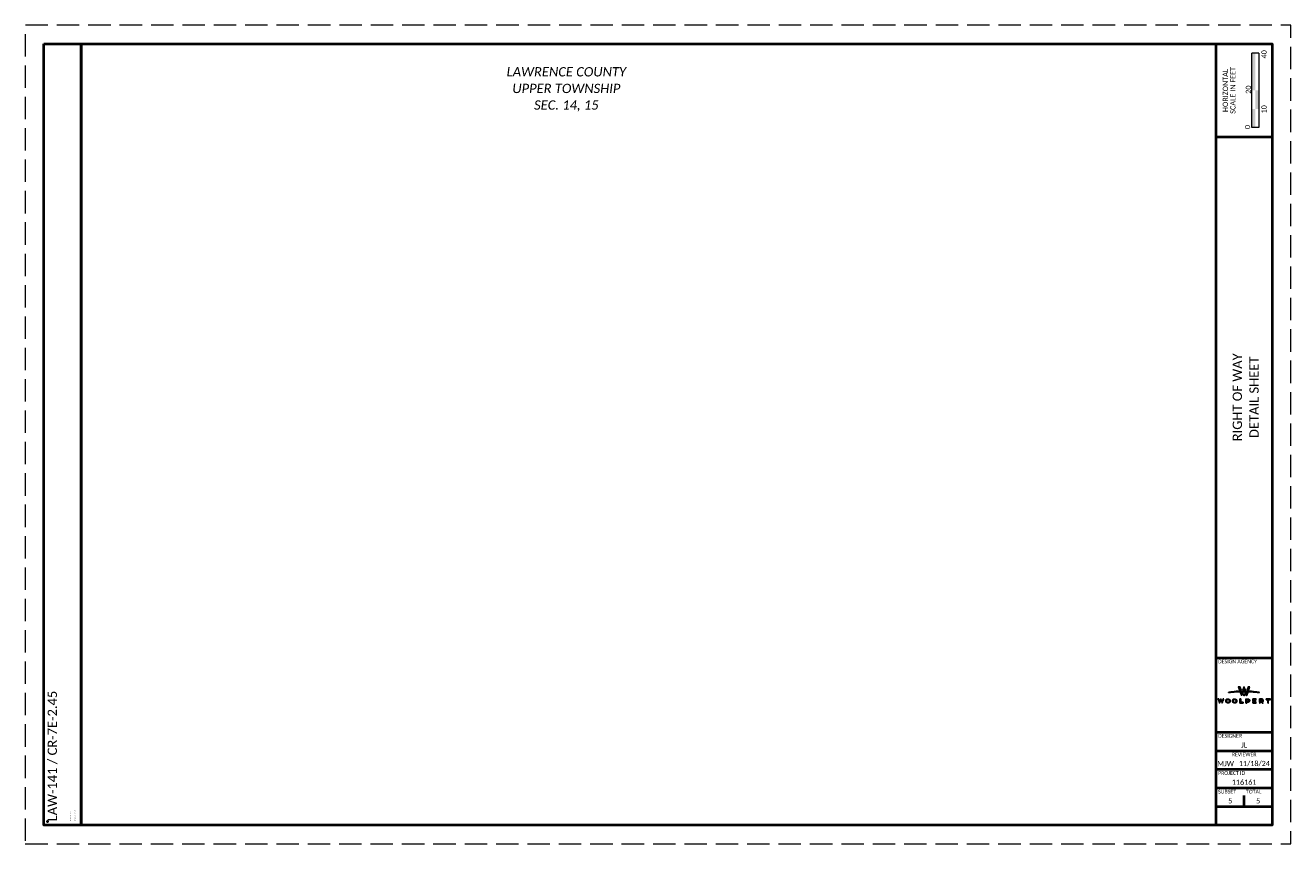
# Paper-space layout 'Layout1' of a CAD drawing. Extents: x -4 to 340, y -23 to 220.
# Tile 1 of 3: x 0 to 34, y 0 to 22. Entities that reach past the tile are written whole.
import ezdxf
from ezdxf.enums import TextEntityAlignment as Align

# ---------------------------------------------------------------- set-up
doc = ezdxf.new("R2010")
doc.units = 0
doc.header["$MEASUREMENT"] = 0
doc.linetypes.add('DGN Style 3', pattern=[0.843328, 0.602377, -0.240951])
doc.linetypes.add('DGN Style 5', pattern=[0.421664, 0.180713, -0.240951])
for name, color, linetype, lineweight in [('SH_Border', 7, 'Continuous', 40), ('SH_Data', 7, 'Continuous', 0), ('SH_Data (Construction)', 7, 'Continuous', 0), ('SH_Text', 7, 'Continuous', 13)]:
    doc.layers.add(name, color=color, linetype=linetype, lineweight=lineweight)
doc.layers.add('SH_Cut_Line', color=7, linetype='DGN Style 3', lineweight=0, plot=False)
doc.styles.add('Style-Calibri', font='calibri.ttf')
doc.styles.add('Style-Calibri IF', font='calibrii.ttf')
doc.styles.add('Style-Calibri Light', font='calibril.ttf')
doc.styles.add('Text - CenterTop 0.1', font='arial.ttf', dxfattribs={"height": 0.1})

# ---------------------------------------------------------------- blocks, each defined once
blk = doc.blocks.new('BORDER_2NSNT')
at = {"layer": 'SH_Data', "linetype": 'Continuous', "lineweight": 0, "extrusion": (0, 0, -1)}
blk.add_hatch(color=7, dxfattribs=at).paths.add_polyline_path([(-33.051, 20.25), (-33.051, 21.25), (-33.05, 21.25), (-32.957, 21.25), (-32.957, 20.25)])
at = {"layer": 'SH_Data', "linetype": 'Continuous', "lineweight": 0}
for points in [[(33.05, 19.75), (33.05, 20.25), (33.143, 20.25), (33.143, 19.75)], [(32.957, 19.25), (32.957, 19.75), (33.05, 19.75), (33.05, 19.25)]]:
    blk.add_hatch(color=7, dxfattribs=at).paths.add_polyline_path(points)
at = {"layer": 'SH_Border', "color": 7, "linetype": 'Continuous', "lineweight": 40}
for p, q in [((32, 0.5), (32, 21.5)), ((32, 19), (33.5, 19)), ((32, 5), (33.5, 5)), ((32, 3), (33.5, 3)), ((32, 2.5), (33.5, 2.5)), ((32, 2), (33.5, 2)), ((32, 1.5), (33.5, 1.5)), ((32, 1), (33.5, 1))]:
    blk.add_line(p, q, dxfattribs=at)
at = {"layer": 'SH_Border', "color": 7, "linetype": 'Continuous', "lineweight": 40, "flags": 128}
for points in [[(0.5, 21.5), (1.5, 21.5), (1.5, 0.5), (0.5, 0.5)], [(1.5, 21.5), (33.5, 21.5), (33.5, 0.5), (1.5, 0.5)]]:
    blk.add_lwpolyline(points, close=True, dxfattribs=at)
at = {"layer": 'SH_Cut_Line', "color": 7, "linetype": 'DGN Style 3', "lineweight": 0, "flags": 128}
blk.add_lwpolyline([(0, 0), (34, 0), (34, 22), (0, 22)], close=True, dxfattribs=at)
at = {"layer": 'SH_Data', "color": 7, "linetype": 'Continuous', "lineweight": 13}
for p, q in [((32.957, 19.25), (32.957, 21.25)), ((33.144, 21.25), (32.957, 21.25)), ((33.144, 21.25), (33.144, 19.25)), ((33.144, 19.25), (32.957, 19.25))]:
    blk.add_line(p, q, dxfattribs=at)
at = {"layer": 'SH_Data', "color": 7, "lineweight": 40}
blk.add_line((32.75, 1), (32.75, 1.3), dxfattribs=at)
at = {"layer": 'SH_Data (Construction)', "color": 7, "linetype": 'DGN Style 5', "lineweight": 40}
blk.add_point((32.75, 4), dxfattribs=at)
at = {"layer": 'SH_Data (Construction)', "lineweight": 40}
blk.add_point((0.6, 0.6), dxfattribs=at)
at = {"layer": 'SH_Border', "color": 7, "linetype": 'Continuous', "lineweight": 0, "insert": (1.433, 0.6), "char_height": 0.1, "attachment_point": 7, "rotation": 90, "line_spacing_factor": 0.696338, "style": 'Style-Calibri'}
blk.add_mtext('\\fCalibri|b0|i0|c00|p39;``````\\P```````', dxfattribs=at)
at = {"layer": 'SH_Data', "color": 7, "linetype": 'Continuous', "style": 'Style-Calibri'}
blk.add_text('0', height=0.14, rotation=90, dxfattribs=at).set_placement((32.84, 19.263), align=Align.MIDDLE_CENTER)
at = {"layer": 'SH_Data', "linetype": 'Continuous', "style": 'Style-Calibri Light'}
for s, p in [('DESIGN AGENCY', (32.05, 4.95)), ('DESIGNER', (32.05, 2.95)), ('PROJECT ID', (32.05, 1.95)), ('SUBSET', (32.05, 1.45)), ('TOTAL', (32.8, 1.45))]:
    blk.add_text(s, height=0.1, dxfattribs=at).set_placement(p, align=Align.TOP_LEFT)
blk.add_text('REVIEWER', height=0.1, dxfattribs=at).set_placement((32.75, 2.45), align=Align.TOP_CENTER)
at = {"layer": 'SH_Data', "color": 7, "linetype": 'Continuous', "lineweight": 0, "rotation": 90, "line_spacing_factor": 0.6, "style": 'Style-Calibri'}
for s, insert, char_height, attachment_point in [('\\fCalibri|b0|i0|c00|p39;40', (33.284, 21.22), 0.14, 5), ('\\fCalibri|b0|i0|c00|p39;20', (32.864, 20.27), 0.14, 5), ('\\fCalibri|b0|i0|c00|p39;10', (33.284, 19.741), 0.14, 5), ('\\fCalibri|b0|i0|c00|p39;RIGHT OF WAY', (32.567, 12), 0.25, 5), ('\\fCalibri|b0|i0|c00|p39;DETAIL SHEET', (33.017, 12), 0.25, 5), ('\\fCalibri|b0|i0|c00|p39;LAW-141 / CR-7E-2.45', (0.6, 0.6), 0.25, 1)]:
    blk.add_mtext(s, dxfattribs=dict(at, insert=insert, char_height=char_height, attachment_point=attachment_point))
at = {"layer": 'SH_Data', "linetype": 'Continuous', "insert": (32.346, 20.25), "char_height": 0.14, "attachment_point": 5, "rotation": 90, "line_spacing_factor": 0.867857, "style": 'Text - CenterTop 0.1'}
blk.add_mtext('\\fCalibri Light|b0|i0|c00|p39;\\C256;HORIZONTAL\\PSCALE IN FEET', dxfattribs=at)
at = {"layer": 'SH_Data', "color": 7, "linetype": 'Continuous', "lineweight": 0, "char_height": 0.14, "attachment_point": 5, "line_spacing_factor": 0.6, "style": 'Style-Calibri'}
for s, insert in [('\\fCalibri|b0|i0|c00|p39;JL', (32.75, 2.652)), ('\\fCalibri|b0|i0|c00|p39;MJW', (32.25, 2.152)), ('\\fCalibri|b0|i0|c00|p39;11/18/24', (33.025, 2.152)), ('\\fCalibri|b0|i0|c00|p39;116161', (32.75, 1.652)), ('\\fCalibri|b0|i0|c00|p39;5', (32.375, 1.152)), ('\\fCalibri|b0|i0|c00|p39;5', (33.125, 1.152))]:
    blk.add_mtext(s, dxfattribs=dict(at, insert=insert))
blk = doc.blocks.new('INTERIOR_RW')
at = {"layer": 'SH_Data', "color": 7, "lineweight": 0, "style": 'Style-Calibri IF'}
for s, p in [('LAWRENCE COUNTY', (17.1, 20.75)), ('UPPER TOWNSHIP', (17.1, 20.303)), ('SEC. 14, 15', (17.1, 19.857))]:
    blk.add_text(s, height=0.25, dxfattribs=at).set_placement(p, align=Align.MIDDLE_CENTER)
blk = doc.blocks.new('Logo_Woolpert')
at = {"layer": 'SH_Text', "lineweight": 13, "ltscale": 0.05}
h = blk.add_hatch(dxfattribs=at)
h.set_pattern_fill('HATCH', color=256, scale=1e-05, style=0, pattern_type=2)
h.set_pattern_definition([(45, (-0.2928141, 0.22265865), (-0.0003535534, 0.0003535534), [])])
h.paths.add_polyline_path([(-0.112, 0.083), (-0.111, 0.083), (-0.075, -0.016), (-0.07, -0.016), (-0.021, 0.084), (-0.021, 0.084), (-0.02, 0.084), (-0.02, 0.084), (-0.019, 0.084), (-0.017, 0.084), (-0.016, 0.084), (-0.014, 0.084), (-0.012, 0.084), (-0.011, 0.084), (-0.009, 0.084), (-0.007, 0.084), (-0.006, 0.084), (-0.004, 0.084), (-0.002, 0.084), (0, 0.084), (0.002, 0.084), (0.004, 0.084), (0.005, 0.084), (0.007, 0.084), (0.009, 0.084), (0.011, 0.084), (0.012, 0.084), (0.014, 0.084), (0.015, 0.084), (0.016, 0.084), (0.016, 0.084), (0.063, -0.016), (0.068, -0.016), (0.104, 0.083), (0.104, 0.083), (0.105, 0.083), (0.105, 0.083), (0.145, 0.082), (0.197, 0.079), (0.244, 0.077), (0.286, 0.074), (0.322, 0.071), (0.352, 0.068), (0.375, 0.066), (0.393, 0.064), (0.403, 0.063), (0.406, 0.063), (0.406, 0.063), (0.406, 0.063), (0.407, 0.063), (0.407, 0.063), (0.408, 0.063), (0.41, 0.063), (0.41, 0.063), (0.411, 0.063), (0.412, 0.064), (0.413, 0.064), (0.413, 0.065), (0.414, 0.065), (0.414, 0.066), (0.414, 0.066), (0.414, 0.067), (0.414, 0.067), (0.413, 0.068), (0.413, 0.068), (0.412, 0.069), (0.411, 0.069), (0.41, 0.069), (0.409, 0.069), (0.406, 0.07), (0.393, 0.072), (0.371, 0.076), (0.34, 0.081), (0.3, 0.086), (0.252, 0.092), (0.196, 0.097), (0.133, 0.101), (0.064, 0.104), (-0.011, 0.105), (-0.085, 0.104), (-0.153, 0.101), (-0.215, 0.096), (-0.269, 0.091), (-0.316, 0.085), (-0.355, 0.08), (-0.385, 0.075), (-0.406, 0.072), (-0.416, 0.07), (-0.418, 0.069), (-0.419, 0.069), (-0.421, 0.069), (-0.421, 0.069), (-0.422, 0.068), (-0.423, 0.068), (-0.423, 0.067), (-0.424, 0.067), (-0.424, 0.066), (-0.424, 0.066), (-0.423, 0.065), (-0.423, 0.064), (-0.422, 0.064), (-0.421, 0.064), (-0.421, 0.063), (-0.42, 0.063), (-0.418, 0.063), (-0.417, 0.063), (-0.416, 0.063), (-0.414, 0.063), (-0.406, 0.064), (-0.391, 0.065), (-0.368, 0.068), (-0.34, 0.07), (-0.305, 0.073), (-0.265, 0.076), (-0.219, 0.079), (-0.168, 0.081), (-0.113, 0.083)])
h = blk.add_hatch(dxfattribs=at)
h.set_pattern_fill('HATCH', color=256, scale=1e-05, style=0, pattern_type=2)
h.set_pattern_definition([(45, (0.0220217, 0.2936416), (-0.0003535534, 0.0003535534), [])])
h.paths.add_polyline_path([(-0.11, 0.219), (-0.161, 0.219), (-0.126, 0.123), (-0.12, 0.123), (-0.115, 0.123), (-0.11, 0.123), (-0.105, 0.124), (-0.1, 0.124), (-0.095, 0.124), (-0.09, 0.124), (-0.085, 0.125), (-0.08, 0.125), (-0.076, 0.125)])
h = blk.add_hatch(dxfattribs=at)
h.set_pattern_fill('HATCH', color=256, scale=1e-05, style=0, pattern_type=2)
h.set_pattern_definition([(45, (0.1628507, 0.3010994), (-0.0003535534, 0.0003535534), [])])
h.paths.add_polyline_path([(0, 0.213), (-0.005, 0.213), (-0.046, 0.126), (-0.043, 0.126), (-0.041, 0.126), (-0.039, 0.126), (-0.037, 0.126), (-0.035, 0.126), (-0.032, 0.126), (-0.03, 0.126), (-0.028, 0.126), (-0.026, 0.126), (-0.024, 0.126), (-0.021, 0.126), (-0.019, 0.126), (-0.017, 0.126), (-0.015, 0.126), (-0.013, 0.126), (-0.01, 0.126), (-0.008, 0.126), (-0.006, 0.126), (-0.004, 0.126), (-0.001, 0.126), (0.001, 0.126), (0.004, 0.126), (0.006, 0.126), (0.008, 0.126), (0.011, 0.126), (0.013, 0.126), (0.015, 0.126), (0.018, 0.126), (0.02, 0.126), (0.022, 0.126), (0.025, 0.126), (0.027, 0.126), (0.03, 0.126), (0.032, 0.126), (0.034, 0.126), (0.036, 0.126), (0.039, 0.126), (0.041, 0.126)])
h = blk.add_hatch(dxfattribs=at)
h.set_pattern_fill('HATCH', color=256, scale=1e-05, style=0, pattern_type=2)
h.set_pattern_definition([(45, (0.17520414, 0.28626715), (-0.0003535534, 0.0003535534), [])])
h.paths.add_polyline_path([(0.106, 0.219), (0.072, 0.125), (0.073, 0.125), (0.076, 0.125), (0.078, 0.125), (0.08, 0.125), (0.083, 0.124), (0.085, 0.124), (0.087, 0.124), (0.089, 0.124), (0.092, 0.124), (0.094, 0.124), (0.096, 0.124), (0.099, 0.124), (0.101, 0.124), (0.103, 0.123), (0.105, 0.123), (0.108, 0.123), (0.11, 0.123), (0.112, 0.123), (0.114, 0.123), (0.118, 0.123), (0.152, 0.219)])
h = blk.add_hatch(dxfattribs=at)
h.set_pattern_fill('HATCH', color=256, scale=1e-05, style=0, pattern_type=2)
h.set_pattern_definition([(45, (-0.40259384, -0.03986336), (-0.0003535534, 0.0003535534), [])])
h.paths.add_polyline_path([(-0.66, -0.168), (-0.684, -0.109), (-0.707, -0.109), (-0.663, -0.219), (-0.627, -0.148), (-0.593, -0.219), (-0.545, -0.109), (-0.568, -0.109), (-0.594, -0.17), (-0.626, -0.102)])
h = blk.add_hatch(dxfattribs=at)
h.set_pattern_fill('HATCH', color=256, scale=1e-05, style=0, pattern_type=2)
h.set_pattern_definition([(45, (-0.315061, -0.04833893), (-0.0003535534, 0.0003535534), [])])
h.paths.add_polyline_path([(-0.427, -0.22), (-0.421, -0.219), (-0.415, -0.217), (-0.409, -0.215), (-0.404, -0.212), (-0.399, -0.209), (-0.394, -0.205), (-0.39, -0.201), (-0.386, -0.196), (-0.383, -0.191), (-0.38, -0.186), (-0.378, -0.18), (-0.377, -0.174), (-0.376, -0.167), (-0.376, -0.161), (-0.377, -0.155), (-0.378, -0.149), (-0.38, -0.143), (-0.383, -0.137), (-0.386, -0.132), (-0.389, -0.127), (-0.394, -0.123), (-0.398, -0.119), (-0.403, -0.116), (-0.409, -0.113), (-0.414, -0.111), (-0.42, -0.109), (-0.427, -0.108), (-0.432, -0.108), (-0.432, -0.108), (-0.433, -0.108), (-0.434, -0.108), (-0.434, -0.108), (-0.435, -0.108), (-0.436, -0.108), (-0.436, -0.108), (-0.437, -0.108), (-0.438, -0.108), (-0.438, -0.108), (-0.439, -0.108), (-0.439, -0.108), (-0.445, -0.108), (-0.451, -0.109), (-0.457, -0.111), (-0.463, -0.113), (-0.468, -0.116), (-0.473, -0.119), (-0.478, -0.123), (-0.482, -0.127), (-0.486, -0.132), (-0.489, -0.137), (-0.491, -0.143), (-0.493, -0.149), (-0.495, -0.155), (-0.495, -0.161), (-0.495, -0.167), (-0.495, -0.174), (-0.493, -0.18), (-0.491, -0.186), (-0.488, -0.191), (-0.485, -0.196), (-0.481, -0.201), (-0.477, -0.205), (-0.473, -0.209), (-0.467, -0.212), (-0.462, -0.215), (-0.456, -0.217), (-0.45, -0.219), (-0.444, -0.22), (-0.439, -0.22), (-0.439, -0.22), (-0.438, -0.22), (-0.438, -0.22), (-0.437, -0.22), (-0.436, -0.22), (-0.436, -0.22), (-0.435, -0.22), (-0.434, -0.22), (-0.433, -0.22), (-0.433, -0.22), (-0.432, -0.22)])
h.paths.add_polyline_path([(-0.439, -0.128), (-0.438, -0.128), (-0.438, -0.128), (-0.437, -0.128), (-0.437, -0.128), (-0.436, -0.128), (-0.435, -0.128), (-0.435, -0.128), (-0.434, -0.128), (-0.433, -0.128), (-0.433, -0.128), (-0.432, -0.128), (-0.431, -0.128), (-0.427, -0.129), (-0.424, -0.129), (-0.421, -0.13), (-0.418, -0.131), (-0.415, -0.133), (-0.412, -0.135), (-0.409, -0.137), (-0.407, -0.139), (-0.405, -0.141), (-0.403, -0.144), (-0.401, -0.147), (-0.4, -0.15), (-0.398, -0.153), (-0.398, -0.156), (-0.397, -0.159), (-0.397, -0.163), (-0.397, -0.166), (-0.397, -0.169), (-0.398, -0.173), (-0.399, -0.176), (-0.4, -0.179), (-0.402, -0.182), (-0.404, -0.185), (-0.406, -0.187), (-0.408, -0.19), (-0.41, -0.192), (-0.413, -0.194), (-0.416, -0.195), (-0.419, -0.197), (-0.422, -0.198), (-0.425, -0.198), (-0.429, -0.199), (-0.432, -0.199), (-0.433, -0.199), (-0.433, -0.199), (-0.434, -0.199), (-0.434, -0.199), (-0.435, -0.199), (-0.435, -0.199), (-0.436, -0.199), (-0.437, -0.199), (-0.437, -0.199), (-0.438, -0.199), (-0.439, -0.199), (-0.439, -0.199), (-0.441, -0.199), (-0.444, -0.199), (-0.447, -0.198), (-0.451, -0.197), (-0.454, -0.196), (-0.457, -0.195), (-0.459, -0.193), (-0.462, -0.191), (-0.464, -0.189), (-0.467, -0.186), (-0.469, -0.184), (-0.47, -0.181), (-0.472, -0.178), (-0.473, -0.175), (-0.474, -0.172), (-0.474, -0.168), (-0.475, -0.165), (-0.475, -0.161), (-0.474, -0.158), (-0.474, -0.155), (-0.473, -0.152), (-0.471, -0.149), (-0.47, -0.146), (-0.468, -0.143), (-0.466, -0.14), (-0.464, -0.138), (-0.461, -0.136), (-0.458, -0.134), (-0.456, -0.132), (-0.453, -0.131), (-0.45, -0.13), (-0.446, -0.129), (-0.443, -0.129), (-0.439, -0.128)], flags=17)
h = blk.add_hatch(dxfattribs=at)
h.set_pattern_fill('HATCH', color=256, scale=1e-05, style=0, pattern_type=2)
h.set_pattern_definition([(45, (-0.23736926, -0.0652901), (-0.0003535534, 0.0003535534), [])])
h.paths.add_polyline_path([(-0.247, -0.22), (-0.241, -0.219), (-0.235, -0.217), (-0.229, -0.215), (-0.224, -0.212), (-0.219, -0.209), (-0.214, -0.205), (-0.21, -0.201), (-0.206, -0.196), (-0.203, -0.191), (-0.2, -0.186), (-0.198, -0.18), (-0.197, -0.174), (-0.196, -0.167), (-0.196, -0.161), (-0.196, -0.155), (-0.198, -0.149), (-0.2, -0.143), (-0.202, -0.137), (-0.206, -0.132), (-0.209, -0.127), (-0.213, -0.123), (-0.218, -0.119), (-0.223, -0.116), (-0.228, -0.113), (-0.234, -0.111), (-0.24, -0.109), (-0.246, -0.108), (-0.252, -0.108), (-0.252, -0.108), (-0.253, -0.108), (-0.253, -0.108), (-0.254, -0.108), (-0.255, -0.108), (-0.255, -0.108), (-0.256, -0.108), (-0.257, -0.108), (-0.258, -0.108), (-0.258, -0.108), (-0.259, -0.108), (-0.259, -0.108), (-0.265, -0.108), (-0.271, -0.109), (-0.277, -0.111), (-0.283, -0.113), (-0.288, -0.116), (-0.293, -0.119), (-0.298, -0.123), (-0.302, -0.127), (-0.305, -0.132), (-0.309, -0.137), (-0.311, -0.143), (-0.313, -0.149), (-0.315, -0.155), (-0.315, -0.161), (-0.315, -0.167), (-0.314, -0.174), (-0.313, -0.18), (-0.311, -0.186), (-0.308, -0.191), (-0.305, -0.196), (-0.301, -0.201), (-0.297, -0.205), (-0.292, -0.209), (-0.287, -0.212), (-0.282, -0.215), (-0.276, -0.217), (-0.27, -0.219), (-0.264, -0.22), (-0.259, -0.22), (-0.259, -0.22), (-0.258, -0.22), (-0.258, -0.22), (-0.257, -0.22), (-0.256, -0.22), (-0.255, -0.22), (-0.255, -0.22), (-0.254, -0.22), (-0.253, -0.22), (-0.253, -0.22), (-0.252, -0.22)])
h.paths.add_polyline_path([(-0.259, -0.128), (-0.258, -0.128), (-0.258, -0.128), (-0.257, -0.128), (-0.256, -0.128), (-0.256, -0.128), (-0.255, -0.128), (-0.254, -0.128), (-0.254, -0.128), (-0.253, -0.128), (-0.252, -0.128), (-0.252, -0.128), (-0.251, -0.128), (-0.247, -0.129), (-0.244, -0.129), (-0.241, -0.13), (-0.238, -0.131), (-0.235, -0.133), (-0.232, -0.135), (-0.229, -0.137), (-0.227, -0.139), (-0.225, -0.141), (-0.223, -0.144), (-0.221, -0.147), (-0.219, -0.15), (-0.218, -0.153), (-0.217, -0.156), (-0.217, -0.159), (-0.216, -0.163), (-0.217, -0.166), (-0.217, -0.169), (-0.218, -0.173), (-0.219, -0.176), (-0.22, -0.179), (-0.221, -0.182), (-0.223, -0.185), (-0.225, -0.187), (-0.228, -0.19), (-0.23, -0.192), (-0.233, -0.194), (-0.236, -0.195), (-0.239, -0.197), (-0.242, -0.198), (-0.245, -0.198), (-0.248, -0.199), (-0.252, -0.199), (-0.252, -0.199), (-0.253, -0.199), (-0.253, -0.199), (-0.254, -0.199), (-0.255, -0.199), (-0.255, -0.199), (-0.256, -0.199), (-0.257, -0.199), (-0.257, -0.199), (-0.258, -0.199), (-0.259, -0.199), (-0.259, -0.199), (-0.26, -0.199), (-0.264, -0.199), (-0.267, -0.198), (-0.27, -0.197), (-0.273, -0.196), (-0.276, -0.195), (-0.279, -0.193), (-0.282, -0.191), (-0.284, -0.189), (-0.286, -0.186), (-0.288, -0.184), (-0.29, -0.181), (-0.292, -0.178), (-0.293, -0.175), (-0.294, -0.172), (-0.294, -0.168), (-0.295, -0.165), (-0.294, -0.161), (-0.294, -0.158), (-0.293, -0.155), (-0.292, -0.152), (-0.291, -0.149), (-0.29, -0.146), (-0.288, -0.143), (-0.286, -0.14), (-0.283, -0.138), (-0.281, -0.136), (-0.278, -0.134), (-0.275, -0.132), (-0.272, -0.131), (-0.269, -0.13), (-0.266, -0.129), (-0.263, -0.129), (-0.259, -0.128)], flags=17)
h = blk.add_hatch(dxfattribs=at)
h.set_pattern_fill('HATCH', color=256, scale=1e-05, style=0, pattern_type=2)
h.set_pattern_definition([(45, (-0.08069893, -0.0667027), (-0.0003535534, 0.0003535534), [])])
h.paths.add_polyline_path([(-0.03, -0.198), (-0.094, -0.198), (-0.094, -0.109), (-0.115, -0.109), (-0.115, -0.219), (-0.03, -0.219)])
h = blk.add_hatch(dxfattribs=at)
h.set_pattern_fill('HATCH', color=256, scale=1e-05, style=0, pattern_type=2)
h.set_pattern_definition([(45, (0.14660405, -0.07804513), (-0.0003535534, 0.0003535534), [])])
h.paths.add_polyline_path([(0.068, -0.194), (0.106, -0.194), (0.108, -0.194), (0.113, -0.194), (0.118, -0.193), (0.122, -0.191), (0.127, -0.189), (0.131, -0.187), (0.134, -0.184), (0.138, -0.181), (0.141, -0.177), (0.143, -0.174), (0.145, -0.17), (0.147, -0.165), (0.148, -0.161), (0.149, -0.156), (0.149, -0.151), (0.149, -0.146), (0.148, -0.141), (0.147, -0.137), (0.145, -0.133), (0.142, -0.128), (0.14, -0.125), (0.137, -0.121), (0.133, -0.118), (0.129, -0.116), (0.125, -0.113), (0.121, -0.111), (0.117, -0.11), (0.112, -0.109), (0.107, -0.109), (0.106, -0.109), (0.047, -0.109), (0.047, -0.219), (0.068, -0.219)])
h.paths.add_polyline_path([(0.068, -0.13), (0.106, -0.13), (0.108, -0.13), (0.11, -0.13), (0.112, -0.13), (0.113, -0.131), (0.115, -0.131), (0.116, -0.132), (0.118, -0.133), (0.119, -0.134), (0.121, -0.135), (0.122, -0.136), (0.123, -0.137), (0.124, -0.139), (0.125, -0.14), (0.126, -0.141), (0.127, -0.143), (0.127, -0.145), (0.128, -0.146), (0.128, -0.148), (0.128, -0.15), (0.128, -0.152), (0.128, -0.153), (0.128, -0.155), (0.128, -0.157), (0.127, -0.159), (0.127, -0.16), (0.126, -0.162), (0.125, -0.163), (0.124, -0.165), (0.123, -0.166), (0.122, -0.167), (0.121, -0.168), (0.119, -0.169), (0.118, -0.17), (0.116, -0.171), (0.115, -0.172), (0.113, -0.173), (0.112, -0.173), (0.11, -0.173), (0.108, -0.174), (0.106, -0.174), (0.068, -0.174)], flags=17)
h = blk.add_hatch(dxfattribs=at)
h.set_pattern_fill('HATCH', color=256, scale=1e-05, style=0, pattern_type=2)
h.set_pattern_definition([(45, (0.2878277, -0.0808703), (-0.0003535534, 0.0003535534), [])])
h.paths.add_polyline_path([(0.251, -0.198), (0.251, -0.178), (0.313, -0.178), (0.313, -0.158), (0.251, -0.158), (0.251, -0.129), (0.321, -0.129), (0.321, -0.109), (0.231, -0.109), (0.231, -0.219), (0.322, -0.219), (0.322, -0.198)])
h = blk.add_hatch(dxfattribs=at)
h.set_pattern_fill('HATCH', color=256, scale=1e-05, style=0, pattern_type=2)
h.set_pattern_definition([(45, (0.44030423, -0.07804513), (-0.0003535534, 0.0003535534), [])])
h.paths.add_polyline_path([(0.516, -0.152), (0.515, -0.143), (0.512, -0.136), (0.509, -0.128), (0.504, -0.122), (0.498, -0.117), (0.491, -0.113), (0.484, -0.11), (0.476, -0.109), (0.472, -0.109), (0.413, -0.109), (0.413, -0.219), (0.434, -0.219), (0.434, -0.194), (0.471, -0.194), (0.473, -0.194), (0.473, -0.194), (0.474, -0.194), (0.475, -0.194), (0.475, -0.194), (0.488, -0.219), (0.512, -0.219), (0.495, -0.188), (0.498, -0.186), (0.502, -0.183), (0.506, -0.179), (0.509, -0.175), (0.511, -0.17), (0.513, -0.166), (0.515, -0.161), (0.515, -0.155)])
h.paths.add_polyline_path([(0.434, -0.13), (0.472, -0.13), (0.472, -0.13), (0.475, -0.13), (0.476, -0.13), (0.478, -0.13), (0.48, -0.131), (0.481, -0.131), (0.483, -0.132), (0.484, -0.133), (0.486, -0.134), (0.487, -0.135), (0.488, -0.136), (0.49, -0.137), (0.491, -0.139), (0.492, -0.14), (0.492, -0.141), (0.493, -0.143), (0.494, -0.145), (0.494, -0.146), (0.495, -0.148), (0.495, -0.15), (0.495, -0.152), (0.495, -0.153), (0.495, -0.155), (0.494, -0.157), (0.494, -0.159), (0.493, -0.16), (0.492, -0.162), (0.492, -0.163), (0.491, -0.165), (0.49, -0.166), (0.488, -0.167), (0.487, -0.168), (0.486, -0.169), (0.484, -0.17), (0.483, -0.171), (0.481, -0.172), (0.48, -0.173), (0.478, -0.173), (0.476, -0.173), (0.475, -0.174), (0.473, -0.174), (0.434, -0.174)], flags=17)
h = blk.add_hatch(dxfattribs=at)
h.set_pattern_fill('HATCH', color=256, scale=1e-05, style=0, pattern_type=2)
h.set_pattern_definition([(45, (0.68309556, -0.06533176), (-0.0003535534, 0.0003535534), [])])
h.paths.add_polyline_path([(0.657, -0.109), (0.587, -0.109), (0.587, -0.129), (0.636, -0.129), (0.636, -0.219), (0.657, -0.219), (0.657, -0.129), (0.707, -0.129), (0.707, -0.109)])
at = {"layer": 'SH_Text', "ltscale": 0.05, "flags": 128}
for points in [[(-0.113, 0.083), (-0.168, 0.081), (-0.219, 0.079), (-0.265, 0.076), (-0.305, 0.073), (-0.34, 0.07), (-0.368, 0.068), (-0.391, 0.065), (-0.406, 0.064), (-0.414, 0.063), (-0.416, 0.063), (-0.417, 0.063), (-0.418, 0.063), (-0.42, 0.063), (-0.421, 0.063), (-0.421, 0.064), (-0.422, 0.064), (-0.423, 0.064), (-0.423, 0.065), (-0.424, 0.066), (-0.424, 0.066), (-0.424, 0.067), (-0.423, 0.067), (-0.423, 0.068), (-0.422, 0.068), (-0.421, 0.069), (-0.421, 0.069), (-0.419, 0.069), (-0.418, 0.069), (-0.416, 0.07), (-0.406, 0.072), (-0.385, 0.075), (-0.355, 0.08), (-0.316, 0.085), (-0.269, 0.091), (-0.215, 0.096), (-0.153, 0.101), (-0.085, 0.104), (-0.011, 0.105), (0.064, 0.104), (0.133, 0.101), (0.196, 0.097), (0.252, 0.092), (0.3, 0.086), (0.34, 0.081), (0.371, 0.076), (0.393, 0.072), (0.406, 0.07), (0.409, 0.069), (0.41, 0.069), (0.411, 0.069), (0.412, 0.069), (0.413, 0.068), (0.413, 0.068), (0.414, 0.067), (0.414, 0.067), (0.414, 0.066), (0.414, 0.066), (0.414, 0.065), (0.413, 0.065), (0.413, 0.064), (0.412, 0.064), (0.411, 0.063), (0.41, 0.063), (0.41, 0.063), (0.408, 0.063), (0.407, 0.063), (0.407, 0.063), (0.406, 0.063), (0.406, 0.063), (0.406, 0.063), (0.406, 0.063), (0.406, 0.063), (0.406, 0.063), (0.406, 0.063), (0.405, 0.063), (0.405, 0.063), (0.403, 0.063), (0.393, 0.064), (0.375, 0.066), (0.352, 0.068), (0.322, 0.071), (0.286, 0.074), (0.244, 0.077), (0.197, 0.079), (0.145, 0.082), (0.105, 0.083), (0.105, 0.083), (0.105, 0.083), (0.104, 0.083), (0.104, 0.083), (0.104, 0.083), (0.104, 0.083), (0.104, 0.083), (0.103, 0.083), (0.068, -0.016), (0.063, -0.016), (0.016, 0.084), (0.016, 0.084), (0.016, 0.084), (0.016, 0.084), (0.015, 0.084), (0.015, 0.084), (0.014, 0.084), (0.014, 0.084), (0.014, 0.084), (0.014, 0.084), (0.012, 0.084), (0.011, 0.084), (0.009, 0.084), (0.007, 0.084), (0.005, 0.084), (0.004, 0.084), (0.002, 0.084), (0, 0.084), (-0.002, 0.084), (-0.004, 0.084), (-0.006, 0.084), (-0.007, 0.084), (-0.009, 0.084), (-0.011, 0.084), (-0.012, 0.084), (-0.014, 0.084), (-0.016, 0.084), (-0.017, 0.084), (-0.019, 0.084), (-0.02, 0.084), (-0.02, 0.084), (-0.02, 0.084), (-0.02, 0.084), (-0.021, 0.084), (-0.021, 0.084), (-0.021, 0.084), (-0.021, 0.084), (-0.022, 0.084), (-0.022, 0.084), (-0.07, -0.016), (-0.075, -0.016), (-0.111, 0.083), (-0.111, 0.083), (-0.111, 0.083), (-0.112, 0.083), (-0.112, 0.083), (-0.112, 0.083), (-0.112, 0.083), (-0.112, 0.083), (-0.112, 0.083), (-0.113, 0.083)], [(-0.66, -0.168), (-0.684, -0.109), (-0.707, -0.109), (-0.663, -0.219), (-0.627, -0.148), (-0.593, -0.219), (-0.545, -0.109), (-0.568, -0.109), (-0.594, -0.17), (-0.626, -0.102), (-0.66, -0.168)], [(-0.432, -0.22), (-0.432, -0.22), (-0.432, -0.22), (-0.433, -0.22), (-0.433, -0.22), (-0.434, -0.22), (-0.435, -0.22), (-0.436, -0.22), (-0.436, -0.22), (-0.437, -0.22), (-0.438, -0.22), (-0.438, -0.22), (-0.439, -0.22), (-0.439, -0.22), (-0.439, -0.22), (-0.444, -0.22), (-0.45, -0.219), (-0.456, -0.217), (-0.462, -0.215), (-0.467, -0.212), (-0.473, -0.209), (-0.477, -0.205), (-0.481, -0.201), (-0.485, -0.196), (-0.488, -0.191), (-0.491, -0.186), (-0.493, -0.18), (-0.495, -0.174), (-0.495, -0.167), (-0.495, -0.161), (-0.495, -0.155), (-0.493, -0.149), (-0.491, -0.143), (-0.489, -0.137), (-0.486, -0.132), (-0.482, -0.127), (-0.478, -0.123), (-0.473, -0.119), (-0.468, -0.116), (-0.463, -0.113), (-0.457, -0.111), (-0.451, -0.109), (-0.445, -0.108), (-0.439, -0.108), (-0.439, -0.108), (-0.439, -0.108), (-0.438, -0.108), (-0.438, -0.108), (-0.437, -0.108), (-0.436, -0.108), (-0.436, -0.108), (-0.435, -0.108), (-0.434, -0.108), (-0.434, -0.108), (-0.433, -0.108), (-0.432, -0.108), (-0.432, -0.108), (-0.432, -0.108), (-0.427, -0.108), (-0.42, -0.109), (-0.414, -0.111), (-0.409, -0.113), (-0.403, -0.116), (-0.398, -0.119), (-0.394, -0.123), (-0.389, -0.127), (-0.386, -0.132), (-0.383, -0.137), (-0.38, -0.143), (-0.378, -0.149), (-0.377, -0.155), (-0.376, -0.161), (-0.376, -0.167), (-0.377, -0.174), (-0.378, -0.18), (-0.38, -0.186), (-0.383, -0.191), (-0.386, -0.196), (-0.39, -0.201), (-0.394, -0.205), (-0.399, -0.209), (-0.404, -0.212), (-0.409, -0.215), (-0.415, -0.217), (-0.421, -0.219), (-0.427, -0.22), (-0.432, -0.22), (-0.432, -0.22), (-0.432, -0.22), (-0.432, -0.22), (-0.432, -0.22), (-0.432, -0.22), (-0.432, -0.22), (-0.432, -0.22), (-0.432, -0.22), (-0.432, -0.22), (-0.432, -0.22), (-0.432, -0.22), (-0.432, -0.22), (-0.432, -0.22), (-0.432, -0.22)], [(-0.439, -0.128), (-0.443, -0.129), (-0.446, -0.129), (-0.45, -0.13), (-0.453, -0.131), (-0.456, -0.132), (-0.458, -0.134), (-0.461, -0.136), (-0.464, -0.138), (-0.466, -0.14), (-0.468, -0.143), (-0.47, -0.146), (-0.471, -0.149), (-0.473, -0.152), (-0.474, -0.155), (-0.474, -0.158), (-0.475, -0.161), (-0.475, -0.165), (-0.474, -0.168), (-0.474, -0.172), (-0.473, -0.175), (-0.472, -0.178), (-0.47, -0.181), (-0.469, -0.184), (-0.467, -0.186), (-0.464, -0.189), (-0.462, -0.191), (-0.459, -0.193), (-0.457, -0.195), (-0.454, -0.196), (-0.451, -0.197), (-0.447, -0.198), (-0.444, -0.199), (-0.441, -0.199), (-0.439, -0.199), (-0.439, -0.199), (-0.439, -0.199), (-0.438, -0.199), (-0.438, -0.199), (-0.437, -0.199), (-0.437, -0.199), (-0.436, -0.199), (-0.435, -0.199), (-0.435, -0.199), (-0.434, -0.199), (-0.434, -0.199), (-0.433, -0.199), (-0.433, -0.199), (-0.432, -0.199), (-0.432, -0.199), (-0.432, -0.199), (-0.429, -0.199), (-0.425, -0.198), (-0.422, -0.198), (-0.419, -0.197), (-0.416, -0.195), (-0.413, -0.194), (-0.41, -0.192), (-0.408, -0.19), (-0.406, -0.187), (-0.404, -0.185), (-0.402, -0.182), (-0.4, -0.179), (-0.399, -0.176), (-0.398, -0.173), (-0.397, -0.169), (-0.397, -0.166), (-0.397, -0.163), (-0.397, -0.159), (-0.398, -0.156), (-0.398, -0.153), (-0.4, -0.15), (-0.401, -0.147), (-0.403, -0.144), (-0.405, -0.141), (-0.407, -0.139), (-0.409, -0.137), (-0.412, -0.135), (-0.415, -0.133), (-0.418, -0.131), (-0.421, -0.13), (-0.424, -0.129), (-0.427, -0.129), (-0.431, -0.128), (-0.432, -0.128), (-0.432, -0.128), (-0.433, -0.128), (-0.433, -0.128), (-0.433, -0.128), (-0.434, -0.128), (-0.435, -0.128), (-0.435, -0.128), (-0.436, -0.128), (-0.437, -0.128), (-0.437, -0.128), (-0.438, -0.128), (-0.438, -0.128), (-0.439, -0.128), (-0.439, -0.128), (-0.439, -0.128), (-0.439, -0.128)], [(-0.252, -0.22), (-0.252, -0.22), (-0.252, -0.22), (-0.253, -0.22), (-0.253, -0.22), (-0.254, -0.22), (-0.255, -0.22), (-0.255, -0.22), (-0.256, -0.22), (-0.257, -0.22), (-0.258, -0.22), (-0.258, -0.22), (-0.259, -0.22), (-0.259, -0.22), (-0.259, -0.22), (-0.264, -0.22), (-0.27, -0.219), (-0.276, -0.217), (-0.282, -0.215), (-0.287, -0.212), (-0.292, -0.209), (-0.297, -0.205), (-0.301, -0.201), (-0.305, -0.196), (-0.308, -0.191), (-0.311, -0.186), (-0.313, -0.18), (-0.314, -0.174), (-0.315, -0.167), (-0.315, -0.161), (-0.315, -0.155), (-0.313, -0.149), (-0.311, -0.143), (-0.309, -0.137), (-0.305, -0.132), (-0.302, -0.127), (-0.298, -0.123), (-0.293, -0.119), (-0.288, -0.116), (-0.283, -0.113), (-0.277, -0.111), (-0.271, -0.109), (-0.265, -0.108), (-0.259, -0.108), (-0.259, -0.108), (-0.259, -0.108), (-0.258, -0.108), (-0.258, -0.108), (-0.257, -0.108), (-0.256, -0.108), (-0.255, -0.108), (-0.255, -0.108), (-0.254, -0.108), (-0.253, -0.108), (-0.253, -0.108), (-0.252, -0.108), (-0.252, -0.108), (-0.252, -0.108), (-0.246, -0.108), (-0.24, -0.109), (-0.234, -0.111), (-0.228, -0.113), (-0.223, -0.116), (-0.218, -0.119), (-0.213, -0.123), (-0.209, -0.127), (-0.206, -0.132), (-0.202, -0.137), (-0.2, -0.143), (-0.198, -0.149), (-0.196, -0.155), (-0.196, -0.161), (-0.196, -0.167), (-0.197, -0.174), (-0.198, -0.18), (-0.2, -0.186), (-0.203, -0.191), (-0.206, -0.196), (-0.21, -0.201), (-0.214, -0.205), (-0.219, -0.209), (-0.224, -0.212), (-0.229, -0.215), (-0.235, -0.217), (-0.241, -0.219), (-0.247, -0.22), (-0.252, -0.22), (-0.252, -0.22), (-0.252, -0.22), (-0.252, -0.22), (-0.252, -0.22), (-0.252, -0.22), (-0.252, -0.22), (-0.252, -0.22), (-0.252, -0.22), (-0.252, -0.22), (-0.252, -0.22), (-0.252, -0.22), (-0.252, -0.22), (-0.252, -0.22), (-0.252, -0.22)], [(-0.259, -0.128), (-0.263, -0.129), (-0.266, -0.129), (-0.269, -0.13), (-0.272, -0.131), (-0.275, -0.132), (-0.278, -0.134), (-0.281, -0.136), (-0.283, -0.138), (-0.286, -0.14), (-0.288, -0.143), (-0.29, -0.146), (-0.291, -0.149), (-0.292, -0.152), (-0.293, -0.155), (-0.294, -0.158), (-0.294, -0.161), (-0.295, -0.165), (-0.294, -0.168), (-0.294, -0.172), (-0.293, -0.175), (-0.292, -0.178), (-0.29, -0.181), (-0.288, -0.184), (-0.286, -0.186), (-0.284, -0.189), (-0.282, -0.191), (-0.279, -0.193), (-0.276, -0.195), (-0.273, -0.196), (-0.27, -0.197), (-0.267, -0.198), (-0.264, -0.199), (-0.26, -0.199), (-0.259, -0.199), (-0.259, -0.199), (-0.259, -0.199), (-0.258, -0.199), (-0.258, -0.199), (-0.257, -0.199), (-0.257, -0.199), (-0.256, -0.199), (-0.255, -0.199), (-0.255, -0.199), (-0.254, -0.199), (-0.253, -0.199), (-0.253, -0.199), (-0.252, -0.199), (-0.252, -0.199), (-0.252, -0.199), (-0.252, -0.199), (-0.248, -0.199), (-0.245, -0.198), (-0.242, -0.198), (-0.239, -0.197), (-0.236, -0.195), (-0.233, -0.194), (-0.23, -0.192), (-0.228, -0.19), (-0.225, -0.187), (-0.223, -0.185), (-0.221, -0.182), (-0.22, -0.179), (-0.219, -0.176), (-0.218, -0.173), (-0.217, -0.169), (-0.217, -0.166), (-0.216, -0.163), (-0.217, -0.159), (-0.217, -0.156), (-0.218, -0.153), (-0.219, -0.15), (-0.221, -0.147), (-0.223, -0.144), (-0.225, -0.141), (-0.227, -0.139), (-0.229, -0.137), (-0.232, -0.135), (-0.235, -0.133), (-0.238, -0.131), (-0.241, -0.13), (-0.244, -0.129), (-0.247, -0.129), (-0.251, -0.128), (-0.252, -0.128), (-0.252, -0.128), (-0.252, -0.128), (-0.253, -0.128), (-0.253, -0.128), (-0.254, -0.128), (-0.254, -0.128), (-0.255, -0.128), (-0.256, -0.128), (-0.256, -0.128), (-0.257, -0.128), (-0.258, -0.128), (-0.258, -0.128), (-0.259, -0.128), (-0.259, -0.128), (-0.259, -0.128), (-0.259, -0.128)], [(-0.03, -0.219), (-0.115, -0.219), (-0.115, -0.109), (-0.094, -0.109), (-0.094, -0.198), (-0.03, -0.198), (-0.03, -0.219)], [(0.068, -0.219), (0.047, -0.219), (0.047, -0.109), (0.106, -0.109), (0.107, -0.109), (0.112, -0.109), (0.117, -0.11), (0.121, -0.111), (0.125, -0.113), (0.129, -0.116), (0.133, -0.118), (0.137, -0.121), (0.14, -0.125), (0.142, -0.128), (0.145, -0.133), (0.147, -0.137), (0.148, -0.141), (0.149, -0.146), (0.149, -0.151), (0.149, -0.156), (0.148, -0.161), (0.147, -0.165), (0.145, -0.17), (0.143, -0.174), (0.141, -0.177), (0.138, -0.181), (0.134, -0.184), (0.131, -0.187), (0.127, -0.189), (0.122, -0.191), (0.118, -0.193), (0.113, -0.194), (0.108, -0.194), (0.106, -0.194), (0.068, -0.194), (0.068, -0.219)], [(0.068, -0.174), (0.106, -0.174), (0.106, -0.174), (0.108, -0.174), (0.11, -0.173), (0.112, -0.173), (0.113, -0.173), (0.115, -0.172), (0.116, -0.171), (0.118, -0.17), (0.119, -0.169), (0.121, -0.168), (0.122, -0.167), (0.123, -0.166), (0.124, -0.165), (0.125, -0.163), (0.126, -0.162), (0.127, -0.16), (0.127, -0.159), (0.128, -0.157), (0.128, -0.155), (0.128, -0.153), (0.128, -0.152), (0.128, -0.15), (0.128, -0.148), (0.128, -0.146), (0.127, -0.145), (0.127, -0.143), (0.126, -0.141), (0.125, -0.14), (0.124, -0.139), (0.123, -0.137), (0.122, -0.136), (0.121, -0.135), (0.119, -0.134), (0.118, -0.133), (0.116, -0.132), (0.115, -0.131), (0.113, -0.131), (0.112, -0.13), (0.11, -0.13), (0.108, -0.13), (0.106, -0.13), (0.068, -0.13), (0.068, -0.174)], [(0.251, -0.198), (0.251, -0.178), (0.313, -0.178), (0.313, -0.158), (0.251, -0.158), (0.251, -0.129), (0.321, -0.129), (0.321, -0.109), (0.231, -0.109), (0.231, -0.219), (0.322, -0.219), (0.322, -0.198), (0.251, -0.198)], [(0.516, -0.152), (0.515, -0.143), (0.512, -0.136), (0.509, -0.128), (0.504, -0.122), (0.498, -0.117), (0.491, -0.113), (0.484, -0.11), (0.476, -0.109), (0.472, -0.109), (0.413, -0.109), (0.413, -0.219), (0.434, -0.219), (0.434, -0.194), (0.471, -0.194), (0.473, -0.194), (0.473, -0.194), (0.473, -0.194), (0.474, -0.194), (0.474, -0.194), (0.474, -0.194), (0.475, -0.194), (0.475, -0.194), (0.475, -0.194), (0.488, -0.219), (0.512, -0.219), (0.495, -0.188), (0.498, -0.186), (0.502, -0.183), (0.506, -0.179), (0.509, -0.175), (0.511, -0.17), (0.513, -0.166), (0.515, -0.161), (0.515, -0.155), (0.516, -0.152), (0.516, -0.152), (0.516, -0.152), (0.516, -0.152), (0.516, -0.152), (0.516, -0.152), (0.516, -0.152), (0.516, -0.152), (0.516, -0.152)], [(0.434, -0.13), (0.472, -0.13), (0.472, -0.13), (0.473, -0.13), (0.475, -0.13), (0.476, -0.13), (0.478, -0.13), (0.48, -0.131), (0.481, -0.131), (0.483, -0.132), (0.484, -0.133), (0.486, -0.134), (0.487, -0.135), (0.488, -0.136), (0.49, -0.137), (0.491, -0.139), (0.492, -0.14), (0.492, -0.141), (0.493, -0.143), (0.494, -0.145), (0.494, -0.146), (0.495, -0.148), (0.495, -0.15), (0.495, -0.152), (0.495, -0.153), (0.495, -0.155), (0.494, -0.157), (0.494, -0.159), (0.493, -0.16), (0.492, -0.162), (0.492, -0.163), (0.491, -0.165), (0.49, -0.166), (0.488, -0.167), (0.487, -0.168), (0.486, -0.169), (0.484, -0.17), (0.483, -0.171), (0.481, -0.172), (0.48, -0.173), (0.478, -0.173), (0.476, -0.173), (0.475, -0.174), (0.473, -0.174), (0.434, -0.174), (0.434, -0.13)], [(0.657, -0.109), (0.587, -0.109), (0.587, -0.129), (0.636, -0.129), (0.636, -0.219), (0.657, -0.219), (0.657, -0.129), (0.707, -0.129), (0.707, -0.109), (0.657, -0.109)]]:
    blk.add_lwpolyline(points, dxfattribs=at)
at = {"layer": 'SH_Text', "lineweight": 13, "ltscale": 0.05, "flags": 128}
for points in [[(-0.112, 0.083), (-0.111, 0.083), (-0.075, -0.016), (-0.07, -0.016), (-0.021, 0.084), (-0.021, 0.084), (-0.02, 0.084), (-0.02, 0.084), (-0.019, 0.084), (-0.017, 0.084), (-0.016, 0.084), (-0.014, 0.084), (-0.012, 0.084), (-0.011, 0.084), (-0.009, 0.084), (-0.007, 0.084), (-0.006, 0.084), (-0.004, 0.084), (-0.002, 0.084), (0, 0.084), (0.002, 0.084), (0.004, 0.084), (0.005, 0.084), (0.007, 0.084), (0.009, 0.084), (0.011, 0.084), (0.012, 0.084), (0.014, 0.084), (0.015, 0.084), (0.016, 0.084), (0.016, 0.084), (0.063, -0.016), (0.068, -0.016), (0.104, 0.083), (0.104, 0.083), (0.105, 0.083), (0.105, 0.083), (0.145, 0.082), (0.197, 0.079), (0.244, 0.077), (0.286, 0.074), (0.322, 0.071), (0.352, 0.068), (0.375, 0.066), (0.393, 0.064), (0.403, 0.063), (0.406, 0.063), (0.406, 0.063), (0.406, 0.063), (0.407, 0.063), (0.407, 0.063), (0.408, 0.063), (0.41, 0.063), (0.41, 0.063), (0.411, 0.063), (0.412, 0.064), (0.413, 0.064), (0.413, 0.065), (0.414, 0.065), (0.414, 0.066), (0.414, 0.066), (0.414, 0.067), (0.414, 0.067), (0.413, 0.068), (0.413, 0.068), (0.412, 0.069), (0.411, 0.069), (0.41, 0.069), (0.409, 0.069), (0.406, 0.07), (0.393, 0.072), (0.371, 0.076), (0.34, 0.081), (0.3, 0.086), (0.252, 0.092), (0.196, 0.097), (0.133, 0.101), (0.064, 0.104), (-0.011, 0.105), (-0.085, 0.104), (-0.153, 0.101), (-0.215, 0.096), (-0.269, 0.091), (-0.316, 0.085), (-0.355, 0.08), (-0.385, 0.075), (-0.406, 0.072), (-0.416, 0.07), (-0.418, 0.069), (-0.419, 0.069), (-0.421, 0.069), (-0.421, 0.069), (-0.422, 0.068), (-0.423, 0.068), (-0.423, 0.067), (-0.424, 0.067), (-0.424, 0.066), (-0.424, 0.066), (-0.423, 0.065), (-0.423, 0.064), (-0.422, 0.064), (-0.421, 0.064), (-0.421, 0.063), (-0.42, 0.063), (-0.418, 0.063), (-0.417, 0.063), (-0.416, 0.063), (-0.414, 0.063), (-0.406, 0.064), (-0.391, 0.065), (-0.368, 0.068), (-0.34, 0.07), (-0.305, 0.073), (-0.265, 0.076), (-0.219, 0.079), (-0.168, 0.081), (-0.113, 0.083)], [(-0.11, 0.219), (-0.161, 0.219), (-0.126, 0.123), (-0.12, 0.123), (-0.115, 0.123), (-0.11, 0.123), (-0.105, 0.124), (-0.1, 0.124), (-0.095, 0.124), (-0.09, 0.124), (-0.085, 0.125), (-0.08, 0.125), (-0.076, 0.125)], [(0, 0.213), (-0.005, 0.213), (-0.046, 0.126), (-0.043, 0.126), (-0.041, 0.126), (-0.039, 0.126), (-0.037, 0.126), (-0.035, 0.126), (-0.032, 0.126), (-0.03, 0.126), (-0.028, 0.126), (-0.026, 0.126), (-0.024, 0.126), (-0.021, 0.126), (-0.019, 0.126), (-0.017, 0.126), (-0.015, 0.126), (-0.013, 0.126), (-0.01, 0.126), (-0.008, 0.126), (-0.006, 0.126), (-0.004, 0.126), (-0.001, 0.126), (0.001, 0.126), (0.004, 0.126), (0.006, 0.126), (0.008, 0.126), (0.011, 0.126), (0.013, 0.126), (0.015, 0.126), (0.018, 0.126), (0.02, 0.126), (0.022, 0.126), (0.025, 0.126), (0.027, 0.126), (0.03, 0.126), (0.032, 0.126), (0.034, 0.126), (0.036, 0.126), (0.039, 0.126), (0.041, 0.126)], [(0.106, 0.219), (0.072, 0.125), (0.073, 0.125), (0.076, 0.125), (0.078, 0.125), (0.08, 0.125), (0.083, 0.124), (0.085, 0.124), (0.087, 0.124), (0.089, 0.124), (0.092, 0.124), (0.094, 0.124), (0.096, 0.124), (0.099, 0.124), (0.101, 0.124), (0.103, 0.123), (0.105, 0.123), (0.108, 0.123), (0.11, 0.123), (0.112, 0.123), (0.114, 0.123), (0.118, 0.123), (0.152, 0.219)], [(-0.66, -0.168), (-0.684, -0.109), (-0.707, -0.109), (-0.663, -0.219), (-0.627, -0.148), (-0.593, -0.219), (-0.545, -0.109), (-0.568, -0.109), (-0.594, -0.17), (-0.626, -0.102)], [(-0.03, -0.198), (-0.094, -0.198), (-0.094, -0.109), (-0.115, -0.109), (-0.115, -0.219), (-0.03, -0.219)], [(0.251, -0.198), (0.251, -0.178), (0.313, -0.178), (0.313, -0.158), (0.251, -0.158), (0.251, -0.129), (0.321, -0.129), (0.321, -0.109), (0.231, -0.109), (0.231, -0.219), (0.322, -0.219), (0.322, -0.198)], [(0.657, -0.109), (0.587, -0.109), (0.587, -0.129), (0.636, -0.129), (0.636, -0.219), (0.657, -0.219), (0.657, -0.129), (0.707, -0.129), (0.707, -0.109)]]:
    blk.add_lwpolyline(points, close=True, dxfattribs=at)
at = {"layer": 'SH_Text', "ltscale": 0.05, "flags": 128}
for points in [[(-0.11, 0.219), (-0.161, 0.219), (-0.126, 0.123), (-0.12, 0.123), (-0.115, 0.123), (-0.11, 0.123), (-0.105, 0.124), (-0.1, 0.124), (-0.095, 0.124), (-0.09, 0.124), (-0.085, 0.125), (-0.08, 0.125), (-0.076, 0.125)], [(0, 0.213), (-0.005, 0.213), (-0.046, 0.126), (-0.046, 0.126), (-0.043, 0.126), (-0.041, 0.126), (-0.039, 0.126), (-0.037, 0.126), (-0.035, 0.126), (-0.032, 0.126), (-0.03, 0.126), (-0.028, 0.126), (-0.026, 0.126), (-0.024, 0.126), (-0.021, 0.126), (-0.019, 0.126), (-0.017, 0.126), (-0.015, 0.126), (-0.013, 0.126), (-0.01, 0.126), (-0.008, 0.126), (-0.006, 0.126), (-0.004, 0.126), (-0.001, 0.126), (0.001, 0.126), (0.004, 0.126), (0.006, 0.126), (0.008, 0.126), (0.011, 0.126), (0.013, 0.126), (0.015, 0.126), (0.018, 0.126), (0.02, 0.126), (0.022, 0.126), (0.025, 0.126), (0.027, 0.126), (0.03, 0.126), (0.032, 0.126), (0.034, 0.126), (0.036, 0.126), (0.039, 0.126), (0.041, 0.126), (0.041, 0.126)], [(0.106, 0.219), (0.072, 0.125), (0.073, 0.125), (0.076, 0.125), (0.078, 0.125), (0.08, 0.125), (0.083, 0.124), (0.085, 0.124), (0.087, 0.124), (0.089, 0.124), (0.092, 0.124), (0.094, 0.124), (0.096, 0.124), (0.099, 0.124), (0.101, 0.124), (0.103, 0.123), (0.105, 0.123), (0.108, 0.123), (0.11, 0.123), (0.112, 0.123), (0.114, 0.123), (0.118, 0.123), (0.152, 0.219)]]:
    blk.add_lwpolyline(points, close=True, dxfattribs=at)

psp = doc.layouts.get("Layout1")

# ---------------------------------------------------------------- block references
at = {"layer": 'SH_Cut_Line', "color": 7, "linetype": 'DGN Style 3', "lineweight": 0}
psp.add_blockref('BORDER_2NSNT', (0, 0), dxfattribs=at)
at = {"layer": 'SH_Data', "color": 7, "lineweight": 0}
psp.add_blockref('INTERIOR_RW', (-2.563, 0), dxfattribs=at)
at = {"layer": 'SH_Text', "ltscale": 0.05}
psp.add_blockref('Logo_Woolpert', (32.75, 4), dxfattribs=at)

doc.saveas('drawing.dxf')
